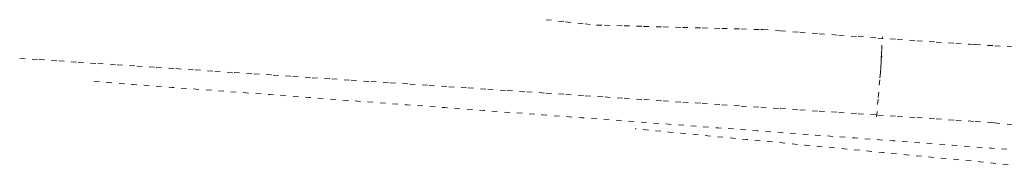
# Model space of a CAD drawing. Extents: x 1898858 to 1901081, y 702374 to 703323.
# Tile 1 of 256: x 1898858 to 1899361, y 703227 to 703303. Entities that reach past the tile are written whole.
import ezdxf

# ---------------------------------------------------------------- set-up
doc = ezdxf.new("R2010")
doc.units = 0
doc.header["$MEASUREMENT"] = 0
for name, pattern in [('DGN Style 5', [6.378144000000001, 2.73349, -3.644654]), ('gasex', [0]), ('sanex', [0]), ('teleex', [0]), ('waterex', [0])]:
    doc.linetypes.add(name, pattern=pattern)
for name, color, linetype, lineweight in [('UT_X_Gas', 40, 'gasex', 0), ('UT_X_Sanitary_Line', 3, 'sanex', 0), ('UT_X_Telecom', 30, 'teleex', 0), ('UT_X_Water', 133, 'waterex', 0)]:
    doc.layers.add(name, color=color, linetype=linetype, lineweight=lineweight)

# ---------------------------------------------------------------- blocks, each defined once
blk = doc.blocks.new('*U45')
at = {"layer": 'UT_X_Gas', "linetype": 'DGN Style 5'}
for p, q in [((1899298.306869, 703284.184411, 980.224344), (1899298.297673, 703283.999858, 980.331725)), ((1899298.306869, 703284.184411, 980.224344), (1899298.297673, 703283.999858, 980.331725)), ((1899298.316326, 703284.374563, 980.321836), (1899298.306874, 703284.184876, 980.234205)), ((1899298.316326, 703284.374563, 980.321836), (1899298.306874, 703284.184876, 980.234205)), ((1899298.331, 703284.183241, 980.225025), (1899298.321817, 703283.998959, 980.332248)), ((1899298.331, 703284.183241, 980.225025), (1899298.321817, 703283.998959, 980.332248)), ((1899298.340468, 703284.373571, 980.321378), (1899298.331004, 703284.183647, 980.233637)), ((1899298.340468, 703284.373571, 980.321378), (1899298.331004, 703284.183647, 980.233637)), ((1899298.493151, 703284.18551, 980.444489), (1899298.488329, 703284.088732, 980.500798)), ((1899298.493151, 703284.18551, 980.444489), (1899298.488329, 703284.088732, 980.500798)), ((1899298.493692, 703284.184201, 980.417291), (1899298.488329, 703284.076579, 980.47991)), ((1899298.493692, 703284.184201, 980.417291), (1899298.488329, 703284.076579, 980.47991)), ((1899298.501145, 703284.166139, 980.04215), (1899298.488329, 703283.908943, 980.191798)), ((1899298.501145, 703284.166139, 980.04215), (1899298.488329, 703283.908943, 980.191798)), ((1899298.501685, 703284.16483, 980.014953), (1899298.488329, 703283.896789, 980.17091)), ((1899298.501685, 703284.16483, 980.014953), (1899298.488329, 703283.896789, 980.17091)), ((1899298.506964, 703284.446767, 980.14498), (1899298.492937, 703284.165265, 980.014932)), ((1899298.506964, 703284.446767, 980.14498), (1899298.492937, 703284.165265, 980.014932)), ((1899298.506964, 703284.436632, 980.166919), (1899298.493504, 703284.166519, 980.042132)), ((1899298.506964, 703284.436632, 980.166919), (1899298.493504, 703284.166519, 980.042132)), ((1899298.506964, 703284.296837, 980.46952), (1899298.501332, 703284.183821, 980.417309)), ((1899298.506964, 703284.296837, 980.46952), (1899298.501332, 703284.183821, 980.417309)), ((1899298.506964, 703284.286701, 980.491459), (1899298.5019, 703284.185075, 980.44451)), ((1899298.506964, 703284.286701, 980.491459), (1899298.5019, 703284.185075, 980.44451)), ((1899298.663837, 703284.167099, 980.234417), (1899298.654841, 703283.986562, 980.339461)), ((1899298.663837, 703284.167099, 980.234417), (1899298.654841, 703283.986562, 980.339461)), ((1899298.673459, 703284.359897, 980.315061), (1899298.663832, 703284.166693, 980.225805)), ((1899298.673459, 703284.359897, 980.315061), (1899298.663832, 703284.166693, 980.225805)), ((1899298.687967, 703284.165929, 980.235098), (1899298.678985, 703283.985663, 980.339984)), ((1899298.687967, 703284.165929, 980.235098), (1899298.678985, 703283.985663, 980.339984)), ((1899298.697601, 703284.358906, 980.314603), (1899298.687962, 703284.165464, 980.225237)), ((1899298.697601, 703284.358906, 980.314603), (1899298.687962, 703284.165464, 980.225237))]:
    blk.add_line(p, q, dxfattribs=at)
at = {"layer": 'UT_X_Gas', "linetype": 'DGN Style 5', "extrusion": (-0.0430291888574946, -0.8635387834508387, 0.5024432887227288)}
blk.add_arc((1861944.523586, 401262.351239, -688545.71371), 0.1908327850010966, 0, 359.999994, dxfattribs=at)
blk.add_arc((1861944.523586, 401262.351239, -688545.71371), 0.1908327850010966, 0, 359.999994, dxfattribs=at)
at = {"layer": 'UT_X_Gas', "linetype": 'DGN Style 5', "extrusion": (-0.0451888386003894, -0.9068801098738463, -0.4189587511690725)}
blk.add_arc((1861944.524406, -332992.998206, -724032.410359), 0.1908327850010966, 0, 359.999994, dxfattribs=at)
blk.add_arc((1861944.524406, -332992.998206, -724032.410359), 0.1908327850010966, 0, 359.999994, dxfattribs=at)
at = {"layer": 'UT_X_Gas', "linetype": 'DGN Style 5', "extrusion": (-0.0430291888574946, -0.8635387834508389, 0.5024432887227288)}
blk.add_arc((1861944.523586, 401262.351239, -688545.71371), 0.1666661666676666, 0, 359.999994, dxfattribs=at)
blk.add_arc((1861944.523586, 401262.351239, -688545.71371), 0.1666661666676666, 0, 359.999994, dxfattribs=at)
at = {"layer": 'UT_X_Gas', "linetype": 'DGN Style 5', "extrusion": (-0.0451888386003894, -0.9068801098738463, -0.4189587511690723)}
blk.add_arc((1861944.524406, -332992.998206, -724032.410359), 0.1666661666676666, 0, 359.999994, dxfattribs=at)
blk.add_arc((1861944.524406, -332992.998206, -724032.410359), 0.1666661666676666, 0, 359.999994, dxfattribs=at)
at = {"layer": 'UT_X_Gas', "linetype": 'DGN Style 5', "extrusion": (-0.0497120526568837, -0.9976550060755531, 0.0470446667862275)}
for major_axis, ratio in [((-0.0005035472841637, -0.0101055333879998, -0.2148355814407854), 0.8872901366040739), ((-0.0005035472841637, -0.0101055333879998, -0.2148355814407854), 0.8872901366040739), ((0.0004397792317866, 0.008825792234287, 0.1876293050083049), 0.8872901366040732), ((0.0004397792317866, 0.008825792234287, 0.1876293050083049), 0.8872901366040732)]:
    blk.add_ellipse((1899298.497418, 703284.17517, 980.229721), major_axis=major_axis, ratio=ratio, dxfattribs=at)

msp = doc.modelspace()

# ---------------------------------------------------------------- linework, layer by layer
at = {"layer": 'UT_X_Gas', "linetype": 'DGN Style 5', "extrusion": (0.0739298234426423, 0.9972634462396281, 4.8041e-12), "elevation": 841731.859027, "flags": 128}
msp.add_lwpolyline([(-1841706.50223, 978.502925), (-1841713.334962, 978.512766), (-1841716.50223, 977.287968), (-1841716.760514, 977.188088), (-1841726.50223, 977.248403), (-1841736.50223, 977.310317), (-1841746.50223, 977.372231), (-1841756.50223, 977.434145), (-1841766.50223, 977.496059), (-1841776.50223, 977.557973), (-1841786.50223, 977.619887), (-1841796.50223, 977.681801), (-1841806.50223, 977.743715), (-1841816.50223, 977.805629), (-1841825.960933, 977.864192), (-1841826.50223, 977.800284), (-1841829.908983, 977.39807), (-1841836.50223, 977.358314), (-1841846.50223, 977.298017), (-1841856.50223, 977.23772), (-1841866.50223, 977.177423), (-1841867.126298, 977.17366), (-1841871.875989, 978.915522), (-1841876.50223, 979.240928), (-1841881.875989, 979.618913), (-1841886.50223, 979.740846), (-1841895.504754, 979.978125), (-1841896.50223, 979.682872), (-1841902.587576, 977.881611), (-1841906.50223, 977.926896), (-1841916.50223, 978.042576), (-1841926.50223, 978.158256), (-1841936.50223, 978.273936), (-1841946.50223, 978.389616), (-1841956.50223, 978.505296), (-1841966.50223, 978.620976), (-1841976.50223, 978.736656), (-1841986.50223, 978.852336), (-1841996.50223, 978.968016), (-1842006.50223, 979.083697), (-1842016.50223, 979.199377), (-1842026.50223, 979.315057), (-1842036.50223, 979.430737), (-1842046.50223, 979.546417), (-1842056.50223, 979.662097), (-1842062.574634, 979.732343), (-1842066.50223, 980.691843), (-1842066.706962, 980.741858), (-1842076.50223, 980.971352), (-1842076.706962, 980.976149), (-1842086.50223, 980.532636), (-1842086.706962, 980.523366), (-1842096.50223, 981.291067), (-1842096.706962, 981.307112), (-1842106.50223, 981.664536), (-1842106.706962, 981.672007), (-1842116.50223, 981.57973), (-1842116.706962, 981.577802), (-1842126.50223, 981.223363), (-1842126.706962, 981.215955), (-1842136.50223, 981.309201), (-1842136.706962, 981.31115), (-1842146.50223, 981.858955), (-1842146.706962, 981.870405), (-1842156.50223, 982.448742), (-1842156.706962, 982.46083), (-1842166.50223, 982.617262), (-1842166.706962, 982.620531), (-1842176.50223, 982.534789), (-1842176.706962, 982.532997), (-1842186.50223, 982.473457), (-1842186.706962, 982.472212), (-1842196.50223, 982.68733), (-1842196.706962, 982.691826), (-1842199.80518, 982.613722)], dxfattribs=at)
at = {"layer": 'UT_X_Gas', "linetype": 'DGN Style 5'}
msp.add_polyline3d([(1899296.0286, 703253.2902, 982.238676), (1899296.887434, 703263.253252, 982.719133), (1899297.746268, 703273.216304, 982.789314), (1899297.989342, 703276.036119, 982.809177), (1899298.2323, 703278.8546, 982.433138), (1899298.349888, 703281.21444, 982.119064), (1899298.448329, 703283.190015, 980.969592), (1899298.497418, 703284.17517, 980.396387), (1899298.655413, 703287.345921, 981.861205), (1899298.946001, 703293.177624, 982.555304), (1899299.0026, 703294.3135, 982.690498)], dxfattribs=at)
at = {"layer": 'UT_X_Sanitary_Line', "linetype": 'DGN Style 5', "extrusion": (-0.0155920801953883, 0.0014935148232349, 0.9998773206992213), "elevation": -27584.083403, "flags": 128}
msp.add_lwpolyline([(1899173.233808, 703268.490989), (1899163.278138, 703269.444493), (1899153.322467, 703270.397998), (1899143.366797, 703271.351502), (1899133.411127, 703272.305006), (1899123.455457, 703273.258511), (1899113.499786, 703274.212015), (1899103.544116, 703275.16552), (1899093.588446, 703276.119024), (1899083.632776, 703277.072528), (1899073.677106, 703278.026033), (1899063.721435, 703278.979537), (1899053.765765, 703279.933041), (1899043.810095, 703280.886546), (1899033.854425, 703281.84005), (1899023.898754, 703282.793555), (1899013.943084, 703283.747059), (1899003.987414, 703284.700563), (1898994.031744, 703285.654068), (1898984.076073, 703286.607572), (1898974.120403, 703287.561077), (1898964.164733, 703288.514581), (1898956.852488, 703289.214911)], dxfattribs=at)
at = {"layer": 'UT_X_Telecom', "linetype": 'DGN Style 5'}
msp.add_polyline3d([(1899126.9518, 703303.0373, 980.567647), (1899136.894503, 703301.968351, 980.705347), (1899146.837207, 703300.899402, 980.724534), (1899152.7064, 703300.2684, 980.799328), (1899156.801909, 703300.15845, 980.851238), (1899166.798307, 703299.890083, 980.907548), (1899176.794705, 703299.621715, 981.037691), (1899186.791103, 703299.353348, 981.28397), (1899196.787502, 703299.08498, 981.546092), (1899206.7839, 703298.816612, 981.645545), (1899216.780298, 703298.548245, 982.156814), (1899226.776697, 703298.279877, 982.451666), (1899236.773095, 703298.01151, 982.463672), (1899237.9021, 703297.9812, 982.443813), (1899246.74869, 703297.329142, 982.287833), (1899256.721636, 703296.594064, 982.302658), (1899266.694583, 703295.858986, 982.737115), (1899276.667529, 703295.123908, 983.047155), (1899286.640476, 703294.38883, 983.140501), (1899292.9252, 703293.9256, 983.386326), (1899296.614825, 703293.673506, 983.530589), (1899306.591565, 703292.991843, 983.741965), (1899316.568304, 703292.31018, 983.936067), (1899326.545044, 703291.628518, 984.156008), (1899336.521784, 703290.946855, 984.311579), (1899343.5727, 703290.4651, 984.472225), (1899346.500358, 703290.294137, 984.538886), (1899356.483351, 703289.711174, 984.689794), (1899366.466344, 703289.12821, 984.846634)], dxfattribs=at)
at = {"layer": 'UT_X_Water', "linetype": 'DGN Style 5'}
msp.add_polyline3d([(1898857.5527, 703283.2644, 977.484999), (1898867.530977, 703282.605619, 977.905429), (1898877.509254, 703281.946837, 977.83766), (1898887.48753, 703281.288056, 978.439556), (1898897.465807, 703280.629274, 978.673546), (1898907.444084, 703279.970493, 978.45554), (1898917.422361, 703279.311711, 978.523464), (1898927.400637, 703278.65293, 978.672099), (1898937.378914, 703277.994149, 978.806176), (1898947.357191, 703277.335367, 978.939251), (1898957.335468, 703276.676586, 979.070468), (1898967.313744, 703276.017804, 979.178231), (1898977.292021, 703275.359023, 979.305815), (1898987.270298, 703274.700242, 979.431908), (1898997.248575, 703274.04146, 979.493046), (1899007.226851, 703273.382679, 979.553192), (1899017.205128, 703272.723897, 979.663868), (1899027.183405, 703272.065116, 979.764088), (1899037.161682, 703271.406334, 979.87081), (1899047.139958, 703270.747553, 979.967697), (1899057.118235, 703270.088772, 980.034548), (1899067.096512, 703269.42999, 980.028215), (1899077.074789, 703268.771209, 980.097181), (1899087.053065, 703268.112427, 980.10843), (1899097.031342, 703267.453646, 980.074412), (1899107.009619, 703266.794864, 980.128644), (1899116.987896, 703266.136083, 980.124484), (1899126.966172, 703265.477302, 980.109835), (1899136.944449, 703264.81852, 980.124995), (1899146.922726, 703264.159739, 980.160461), (1899156.901003, 703263.500957, 980.221674), (1899166.879279, 703262.842176, 980.264614), (1899176.857556, 703262.183395, 980.3466), (1899186.835833, 703261.524613, 980.443075), (1899196.81411, 703260.865832, 980.55966), (1899206.792386, 703260.20705, 980.668188), (1899216.770663, 703259.548269, 980.731597), (1899226.74894, 703258.889487, 980.832798), (1899236.727217, 703258.230706, 980.995424), (1899246.705494, 703257.571925, 981.126562), (1899256.68377, 703256.913143, 981.277623), (1899266.662047, 703256.254362, 981.404219), (1899276.640324, 703255.59558, 981.465389), (1899286.618601, 703254.936799, 981.650285), (1899296.596877, 703254.278017, 981.812675), (1899306.575154, 703253.619236, 981.962608), (1899316.553431, 703252.960455, 982.095047), (1899326.531708, 703252.301673, 982.263845), (1899336.509984, 703251.642892, 982.441601), (1899346.488261, 703250.98411, 982.637116), (1899353.9375, 703250.4923, 982.78771), (1899356.456755, 703250.214334, 982.838837), (1899366.396434, 703249.117622, 983.025911)], dxfattribs=at)

# ---------------------------------------------------------------- block references
at = {"layer": 'UT_X_Gas', "linetype": 'DGN Style 5'}
msp.add_blockref('*U45', (0, 0), dxfattribs=at)

doc.saveas('drawing.dxf')
